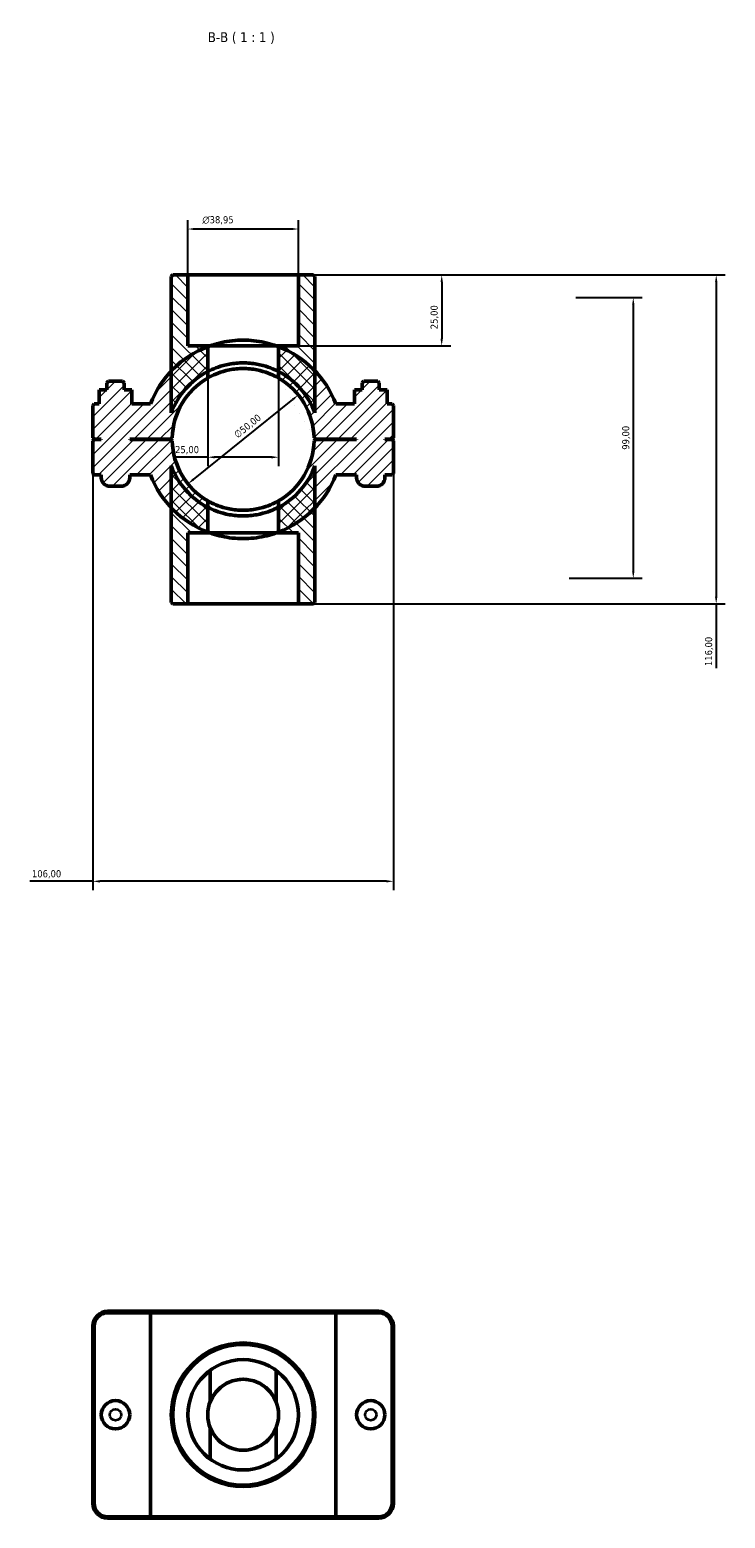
# Model space of a CAD drawing. Header units: millimetres. Extents: x 0 to 902, y -131 to 1184.
# Tile 4 of 4: x 351 to 596, y 659 to 1184. Entities that reach past the tile are written whole.
import ezdxf

# ---------------------------------------------------------------- set-up
doc = ezdxf.new("R2010")
doc.units = ezdxf.units.MM
for name, color, linetype, lineweight in [('Dimension (ISO)', 7, 'Continuous', 25), ('Hatch (ISO)', 7, 'Continuous', 18), ('Symbol (ISO)', 7, 'Continuous', 25), ('Visible (ISO)', 7, 'Continuous', 50), ('Visible Narrow (ISO)', 7, 'Continuous', 35)]:
    doc.layers.add(name, color=color, linetype=linetype, lineweight=lineweight)
doc.styles.add('Label Text (ISO)', font='tahoma.ttf')
doc.styles.add('Note Text (ISO)', font='tahoma.ttf')
doc.dimstyles.new('Default (ISO)', dxfattribs={"dimtxt": 2.5, "dimasz": 2.5, "dimexe": 3.175, "dimexo": 0, "dimgap": 0.762, "dimtad": 1, "dimrnd": 1e-08, "dimzin": 0, "dimtxsty": 'Note Text (ISO)', "dimcen": 0.09, "dimdle": 10, "dimclrd": 256, "dimclre": 256, "dimclrt": 232, "dimazin": 0, "dimtfac": 1.40208, "dimtmove": 0, "dimatfit": 3, "dimfxl": 1, "dimtolj": 1, "dimtzin": 0, "dimlwd": -1, "dimlwe": -1, "dimarcsym": 0})

# ---------------------------------------------------------------- blocks, each defined once
blk = doc.blocks.new('*D7')
at = {"layer": 'Defpoints', "color": 0, "transparency": 16777216}
for p in [(446.01, 1097.06), (439.03, 1072.06), (496.54, 1072.06)]:
    blk.add_point(p, dxfattribs=at)
at = {"layer": 'Dimension (ISO)', "transparency": 16777216}
for p, q in [((446.01, 1097.06), (499.72, 1097.06)), ((496.54, 1094.56), (496.54, 1074.56)), ((439.03, 1072.06), (499.72, 1072.06))]:
    blk.add_line(p, q, dxfattribs=at)
for points in [[(496.13, 1094.56), (496.96, 1094.56), (496.54, 1097.06)], [(496.13, 1074.56), (496.96, 1074.56), (496.54, 1072.06)]]:
    blk.add_solid(points, dxfattribs=at)
at = {"layer": 'Dimension (ISO)', "color": 232, "true_color": 0xca0064, "transparency": 16777216, "insert": (492.61, 1077.95), "char_height": 2.5, "attachment_point": 1, "rotation": 90, "style": 'Note Text (ISO)'}
blk.add_mtext('\\A1;25,00', dxfattribs=at)
blk = doc.blocks.new('*D8')
at = {"layer": 'Defpoints', "color": 0, "transparency": 16777216}
for p in [(407.06, 1113.27), (407.06, 1097.06), (446.01, 1097.06)]:
    blk.add_point(p, dxfattribs=at)
at = {"layer": 'Dimension (ISO)', "transparency": 16777216}
for p, q in [((407.06, 1097.06), (407.06, 1116.45)), ((443.51, 1113.27), (409.56, 1113.27)), ((446.01, 1097.06), (446.01, 1116.45))]:
    blk.add_line(p, q, dxfattribs=at)
for points in [[(409.56, 1113.69), (409.56, 1112.86), (407.06, 1113.27)], [(443.51, 1113.69), (443.51, 1112.86), (446.01, 1113.27)]]:
    blk.add_solid(points, dxfattribs=at)
at = {"layer": 'Dimension (ISO)', "color": 232, "true_color": 0xca0064, "transparency": 16777216, "insert": (412.14, 1117.8), "char_height": 2.5, "attachment_point": 1, "style": 'Note Text (ISO)'}
blk.add_mtext('\\A1;\\fAIGDT|b0|i0;\\H2.5000;\\ln\\fTahoma|b0|i0;\\H2.5000;38,95', dxfattribs=at)
blk = doc.blocks.new('*D9')
at = {"layer": 'Defpoints', "color": 0, "transparency": 16777216}
for p in [(446, 1054.74), (407.06, 1023.38)]:
    blk.add_point(p, dxfattribs=at)
at = {"layer": 'Dimension (ISO)', "transparency": 16777216}
blk.add_line((409, 1024.95), (444.06, 1053.17), dxfattribs=at)
blk.add_arc((426.53, 1039.06), 25, 31.5616, 60.0011, dxfattribs=at)
for points in [[(443.8, 1053.5), (444.32, 1052.85), (446, 1054.74)], [(408.74, 1025.27), (409.27, 1024.62), (407.06, 1023.38)]]:
    blk.add_solid(points, dxfattribs=at)
at = {"layer": 'Dimension (ISO)', "color": 232, "true_color": 0xca0064, "transparency": 16777216, "insert": (422.98, 1041.3), "char_height": 2.5, "attachment_point": 1, "rotation": 38.8379, "style": 'Note Text (ISO)'}
blk.add_mtext('\\A1;∅50,00', dxfattribs=at)
blk = doc.blocks.new('*D10')
at = {"layer": 'Defpoints', "color": 0, "transparency": 16777216}
for p in [(543.85, 1089.06), (541.53, 990.06), (564.08, 990.06)]:
    blk.add_point(p, dxfattribs=at)
at = {"layer": 'Dimension (ISO)', "transparency": 16777216}
for p, q in [((543.85, 1089.06), (567.26, 1089.06)), ((564.08, 1086.56), (564.08, 992.56)), ((541.53, 990.06), (567.26, 990.06))]:
    blk.add_line(p, q, dxfattribs=at)
for points in [[(563.66, 1086.56), (564.5, 1086.56), (564.08, 1089.06)], [(563.66, 992.56), (564.5, 992.56), (564.08, 990.06)]]:
    blk.add_solid(points, dxfattribs=at)
at = {"layer": 'Dimension (ISO)', "color": 232, "true_color": 0xca0064, "transparency": 16777216, "insert": (560.15, 1035.41), "char_height": 2.5, "attachment_point": 1, "rotation": 90, "style": 'Note Text (ISO)'}
blk.add_mtext('\\A1;99,00', dxfattribs=at)
blk = doc.blocks.new('*D11')
at = {"layer": 'Defpoints', "color": 0, "transparency": 16777216}
for p in [(414.03, 1062.99), (439.03, 1062.99), (414.03, 1032.77)]:
    blk.add_point(p, dxfattribs=at)
at = {"layer": 'Dimension (ISO)', "transparency": 16777216}
for p, q in [((414.03, 1062.99), (414.03, 1029.6)), ((439.03, 1062.99), (439.03, 1029.6)), ((414.03, 1032.77), (401.78, 1032.77)), ((436.53, 1032.77), (416.53, 1032.77))]:
    blk.add_line(p, q, dxfattribs=at)
for points in [[(416.53, 1033.19), (416.53, 1032.36), (414.03, 1032.77)], [(436.53, 1033.19), (436.53, 1032.36), (439.03, 1032.77)]]:
    blk.add_solid(points, dxfattribs=at)
at = {"layer": 'Dimension (ISO)', "color": 232, "true_color": 0xca0064, "transparency": 16777216, "insert": (402.54, 1036.71), "char_height": 2.5, "attachment_point": 1, "style": 'Note Text (ISO)'}
blk.add_mtext('\\A1;25,00', dxfattribs=at)
blk = doc.blocks.new('*D12')
at = {"layer": 'Defpoints', "color": 0, "transparency": 16777216}
for p in [(446.01, 1097.06), (446.01, 981.06), (593.32, 981.06)]:
    blk.add_point(p, dxfattribs=at)
at = {"layer": 'Dimension (ISO)', "transparency": 16777216}
for p, q in [((446.01, 1097.06), (596.49, 1097.06)), ((593.32, 1094.56), (593.32, 983.56)), ((446.01, 981.06), (596.49, 981.06)), ((593.32, 981.06), (593.32, 958.34))]:
    blk.add_line(p, q, dxfattribs=at)
for points in [[(592.9, 1094.56), (593.73, 1094.56), (593.32, 1097.06)], [(592.9, 983.56), (593.73, 983.56), (593.32, 981.06)]]:
    blk.add_solid(points, dxfattribs=at)
at = {"layer": 'Dimension (ISO)', "color": 232, "true_color": 0xca0064, "transparency": 16777216, "insert": (589.38, 959.11), "char_height": 2.5, "attachment_point": 1, "rotation": 90, "style": 'Note Text (ISO)'}
blk.add_mtext('\\A1;116,00', dxfattribs=at)
blk = doc.blocks.new('*D13')
at = {"layer": 'Defpoints', "color": 0, "transparency": 16777216}
for p in [(373.53, 1039.61), (479.53, 1039.61), (373.53, 883.17)]:
    blk.add_point(p, dxfattribs=at)
at = {"layer": 'Dimension (ISO)', "transparency": 16777216}
for p, q in [((373.53, 1039.61), (373.53, 880)), ((479.53, 1039.61), (479.53, 880)), ((373.53, 883.17), (351.32, 883.17)), ((477.03, 883.17), (376.03, 883.17))]:
    blk.add_line(p, q, dxfattribs=at)
for points in [[(376.03, 883.59), (376.03, 882.75), (373.53, 883.17)], [(477.03, 883.59), (477.03, 882.75), (479.53, 883.17)]]:
    blk.add_solid(points, dxfattribs=at)
at = {"layer": 'Dimension (ISO)', "color": 232, "true_color": 0xca0064, "transparency": 16777216, "insert": (352.08, 887.1), "char_height": 2.5, "attachment_point": 1, "style": 'Note Text (ISO)'}
blk.add_mtext('\\A1;106,00', dxfattribs=at)

msp = doc.modelspace()

# ---------------------------------------------------------------- hatches: boundary and pattern name
at = {"layer": 'Hatch (ISO)'}
h = msp.add_hatch(dxfattribs=at)
h.set_pattern_fill('ANSI31', color=256, scale=25.4, angle=90.00021, style=0)
h.set_pattern_definition([(135.0002, (0, 0), (-2.245056, -2.245072), [])])
edge = h.paths.add_edge_path()
edge.add_line((407.055, 1072.061), (407.055, 1097.061))
edge.add_line((407.055, 1097.061), (401.712, 1097.061))
edge.add_line((401.712, 1097.061), (401.212, 1096.561))
edge.add_line((401.212, 1096.561), (401.212, 1063.226))
edge.add_line((401.212, 1063.226), (401.212, 1048.439))
edge.add_ellipse((426.531, 1039.061), major_axis=(-25.319, 9.379), ratio=1, start_angle=317.90415, end_angle=360, ccw=False)
edge.add_line((414.031, 1062.993), (414.031, 1072.061))
edge.add_line((414.031, 1072.061), (407.055, 1072.061))
edge = h.paths.add_edge_path()
edge.add_line((446.007, 1097.061), (446.007, 1072.061))
edge.add_line((446.007, 1072.061), (439.031, 1072.061))
edge.add_line((439.031, 1072.061), (439.031, 1062.993))
edge.add_ellipse((426.531, 1039.061), major_axis=(12.5, 23.932), ratio=1, start_angle=317.90415, end_angle=360, ccw=False)
edge.add_line((451.85, 1048.439), (451.85, 1063.226))
edge.add_line((451.85, 1063.226), (451.85, 1096.561))
edge.add_line((451.85, 1096.561), (451.35, 1097.061))
edge.add_line((451.35, 1097.061), (446.007, 1097.061))
edge = h.paths.add_edge_path()
edge.add_line((414.031, 1006.061), (414.031, 1015.129))
edge.add_ellipse((426.531, 1039.061), major_axis=(-12.5, -23.932), ratio=1, start_angle=317.90415, end_angle=360, ccw=False)
edge.add_line((401.212, 1029.682), (401.212, 1014.895))
edge.add_line((401.212, 1014.895), (401.212, 981.561))
edge.add_line((401.212, 981.561), (401.712, 981.061))
edge.add_line((401.712, 981.061), (407.055, 981.061))
edge.add_line((407.055, 981.061), (407.055, 1006.061))
edge.add_line((407.055, 1006.061), (414.031, 1006.061))
edge = h.paths.add_edge_path()
edge.add_line((439.031, 1015.129), (439.031, 1006.061))
edge.add_line((439.031, 1006.061), (446.007, 1006.061))
edge.add_line((446.007, 1006.061), (446.007, 981.061))
edge.add_line((446.007, 981.061), (451.35, 981.061))
edge.add_line((451.35, 981.061), (451.85, 981.561))
edge.add_line((451.85, 981.561), (451.85, 1014.895))
edge.add_line((451.85, 1014.895), (451.85, 1029.682))
edge.add_ellipse((426.531, 1039.061), major_axis=(25.319, -9.379), ratio=1, start_angle=317.90415, end_angle=360, ccw=False)
h = msp.add_hatch(dxfattribs=at)
h.set_pattern_fill('ANSI31', color=256, scale=25.4, style=0)
h.set_pattern_definition([(45, (0, 0), (-2.245064, 2.245064), [])])
edge = h.paths.add_edge_path()
edge.add_line((479.031, 1039.111), (479.531, 1039.611))
edge.add_line((479.531, 1039.611), (479.531, 1051.061))
edge.add_line((479.531, 1051.061), (479.031, 1051.561))
edge.add_line((479.031, 1051.561), (477.287, 1051.561))
edge.add_line((477.287, 1051.561), (477.287, 1056.561))
edge.add_line((477.287, 1056.561), (474.531, 1056.561))
edge.add_line((474.531, 1056.561), (474.531, 1059.061))
edge.add_line((474.531, 1059.061), (474.031, 1059.561))
edge.add_line((474.031, 1059.561), (469.031, 1059.561))
edge.add_line((469.031, 1059.561), (468.531, 1059.061))
edge.add_line((468.531, 1059.061), (468.531, 1056.561))
edge.add_line((468.531, 1056.561), (465.775, 1056.561))
edge.add_line((465.775, 1056.561), (465.775, 1051.561))
edge.add_line((465.775, 1051.561), (459.223, 1051.561))
edge.add_ellipse((426.531, 1039.061), major_axis=(32.692, 12.5), ratio=1, start_angle=0, end_angle=22.73973)
edge.add_ellipse((426.531, 1039.061), major_axis=(25.319, 24.165), ratio=1, start_angle=0, end_angle=25.4106)
edge.add_line((439.031, 1071.752), (439.031, 1060.711))
edge.add_ellipse((426.531, 1039.061), major_axis=(12.5, 21.651), ratio=1, start_angle=301.26053, end_angle=360, ccw=False)
edge.add_line((451.525, 1039.611), (452.031, 1039.111))
edge.add_line((452.031, 1039.111), (466.531, 1039.111))
edge.add_line((466.531, 1039.111), (466.531, 1039.011))
edge.add_line((466.531, 1039.011), (452.031, 1039.011))
edge.add_line((452.031, 1039.011), (451.525, 1038.511))
edge.add_ellipse((426.531, 1039.061), major_axis=(24.994, -0.55), ratio=1, start_angle=301.26053, end_angle=360, ccw=False)
edge.add_line((439.031, 1017.41), (439.031, 1006.369))
edge.add_ellipse((426.531, 1039.061), major_axis=(12.5, -32.692), ratio=1, start_angle=0, end_angle=25.4106)
edge.add_ellipse((426.531, 1039.061), major_axis=(25.319, -24.165), ratio=1, start_angle=0, end_angle=22.73973)
edge.add_line((459.223, 1026.561), (466.531, 1026.561))
edge.add_line((466.531, 1026.561), (466.531, 1025.561))
edge.add_ellipse((469.531, 1025.561), major_axis=(-3, 0), ratio=1, start_angle=0, end_angle=90)
edge.add_line((469.531, 1022.561), (473.531, 1022.561))
edge.add_ellipse((473.531, 1025.561), major_axis=(0, -3), ratio=1, start_angle=0, end_angle=90)
edge.add_line((476.531, 1025.561), (476.531, 1026.561))
edge.add_line((476.531, 1026.561), (479.031, 1026.561))
edge.add_line((479.031, 1026.561), (479.531, 1027.061))
edge.add_line((479.531, 1027.061), (479.531, 1038.511))
edge.add_line((479.531, 1038.511), (479.031, 1039.011))
edge.add_line((479.031, 1039.011), (476.531, 1039.011))
edge.add_line((476.531, 1039.011), (476.531, 1039.111))
edge.add_line((476.531, 1039.111), (479.031, 1039.111))
edge = h.paths.add_edge_path()
edge.add_line((373.531, 1039.611), (374.031, 1039.111))
edge.add_line((374.031, 1039.111), (376.531, 1039.111))
edge.add_line((376.531, 1039.111), (376.531, 1039.011))
edge.add_line((376.531, 1039.011), (374.031, 1039.011))
edge.add_line((374.031, 1039.011), (373.531, 1038.511))
edge.add_line((373.531, 1038.511), (373.531, 1027.061))
edge.add_line((373.531, 1027.061), (374.031, 1026.561))
edge.add_line((374.031, 1026.561), (376.531, 1026.561))
edge.add_line((376.531, 1026.561), (376.531, 1025.561))
edge.add_ellipse((379.531, 1025.561), major_axis=(-3, 0), ratio=1, start_angle=0, end_angle=90)
edge.add_line((379.531, 1022.561), (383.531, 1022.561))
edge.add_ellipse((383.531, 1025.561), major_axis=(0, -3), ratio=1, start_angle=0, end_angle=90)
edge.add_line((386.531, 1025.561), (386.531, 1026.561))
edge.add_line((386.531, 1026.561), (393.839, 1026.561))
edge.add_ellipse((426.531, 1039.061), major_axis=(-32.692, -12.5), ratio=1, start_angle=0, end_angle=22.73973)
edge.add_ellipse((426.531, 1039.061), major_axis=(-25.319, -24.165), ratio=1, start_angle=0, end_angle=25.4106)
edge.add_line((414.031, 1006.369), (414.031, 1017.41))
edge.add_ellipse((426.531, 1039.061), major_axis=(-12.5, -21.651), ratio=1, start_angle=301.26053, end_angle=360, ccw=False)
edge.add_line((401.537, 1038.511), (401.031, 1039.011))
edge.add_line((401.031, 1039.011), (386.531, 1039.011))
edge.add_line((386.531, 1039.011), (386.531, 1039.111))
edge.add_line((386.531, 1039.111), (401.031, 1039.111))
edge.add_line((401.031, 1039.111), (401.537, 1039.611))
edge.add_ellipse((426.531, 1039.061), major_axis=(-24.994, 0.55), ratio=1, start_angle=301.26053, end_angle=360, ccw=False)
edge.add_line((414.031, 1060.711), (414.031, 1071.752))
edge.add_ellipse((426.531, 1039.061), major_axis=(-12.5, 32.692), ratio=1, start_angle=0, end_angle=25.4106)
edge.add_ellipse((426.531, 1039.061), major_axis=(-25.319, 24.165), ratio=1, start_angle=0, end_angle=22.73973)
edge.add_line((393.839, 1051.561), (387.287, 1051.561))
edge.add_line((387.287, 1051.561), (387.287, 1056.561))
edge.add_line((387.287, 1056.561), (384.531, 1056.561))
edge.add_line((384.531, 1056.561), (384.531, 1059.061))
edge.add_line((384.531, 1059.061), (384.031, 1059.561))
edge.add_line((384.031, 1059.561), (379.031, 1059.561))
edge.add_line((379.031, 1059.561), (378.531, 1059.061))
edge.add_line((378.531, 1059.061), (378.531, 1056.561))
edge.add_line((378.531, 1056.561), (375.775, 1056.561))
edge.add_line((375.775, 1056.561), (375.775, 1051.561))
edge.add_line((375.775, 1051.561), (374.031, 1051.561))
edge.add_line((374.031, 1051.561), (373.531, 1051.061))
edge.add_line((373.531, 1051.061), (373.531, 1039.611))

# ---------------------------------------------------------------- linework, layer by layer
at = {"layer": 'Visible (ISO)'}
for p, q in [((401.712, 1097.061), (401.212, 1096.561)), ((401.212, 1096.561), (401.212, 1048.439)), ((407.055, 1097.061), (401.712, 1097.061)), ((407.055, 1072.061), (407.055, 1097.061)), ((407.055, 1097.061), (446.007, 1097.061)), ((446.007, 1097.061), (446.007, 1072.061)), ((451.35, 1097.061), (446.007, 1097.061)), ((451.85, 1096.561), (451.35, 1097.061)), ((451.85, 1048.439), (451.85, 1096.561)), ((414.031, 1072.061), (407.055, 1072.061)), ((414.031, 1062.993), (414.031, 1072.061)), ((414.031, 1072.061), (439.031, 1072.061)), ((414.031, 1060.711), (414.031, 1071.752)), ((414.869, 1072.061), (438.193, 1072.061)), ((446.007, 1072.061), (439.031, 1072.061)), ((439.031, 1072.061), (439.031, 1062.993)), ((439.031, 1071.752), (439.031, 1060.711)), ((378.531, 1056.561), (375.775, 1056.561)), ((375.775, 1056.561), (375.775, 1051.561)), ((379.031, 1059.561), (378.531, 1059.061)), ((378.531, 1059.061), (378.531, 1056.561)), ((384.031, 1059.561), (379.031, 1059.561)), ((384.531, 1059.061), (384.031, 1059.561)), ((384.531, 1056.561), (384.531, 1059.061)), ((387.287, 1056.561), (384.531, 1056.561)), ((387.287, 1051.561), (387.287, 1056.561)), ((387.287, 1056.561), (387.305, 1056.561)), ((387.305, 1051.561), (387.305, 1056.561)), ((465.775, 1056.561), (465.758, 1056.561)), ((465.758, 1051.561), (465.758, 1056.561)), ((468.531, 1056.561), (465.775, 1056.561)), ((465.775, 1056.561), (465.775, 1051.561)), ((469.031, 1059.561), (468.531, 1059.061)), ((468.531, 1059.061), (468.531, 1056.561)), ((474.031, 1059.561), (469.031, 1059.561)), ((474.531, 1059.061), (474.031, 1059.561)), ((474.531, 1056.561), (474.531, 1059.061)), ((477.287, 1056.561), (474.531, 1056.561)), ((477.287, 1051.561), (477.287, 1056.561)), ((374.031, 1051.561), (373.531, 1051.061)), ((373.531, 1051.061), (373.531, 1039.611)), ((375.775, 1051.561), (374.031, 1051.561)), ((393.839, 1051.561), (387.287, 1051.561)), ((465.775, 1051.561), (459.223, 1051.561)), ((479.031, 1051.561), (477.287, 1051.561)), ((479.531, 1051.061), (479.031, 1051.561)), ((479.531, 1039.611), (479.531, 1051.061)), ((373.531, 1039.611), (374.031, 1039.111)), ((374.031, 1039.011), (373.531, 1038.511)), ((373.531, 1038.511), (373.531, 1027.061)), ((374.031, 1039.111), (376.531, 1039.111)), ((376.531, 1039.011), (374.031, 1039.011)), ((376.531, 1039.111), (376.531, 1039.011)), ((386.531, 1039.011), (386.531, 1039.111)), ((386.531, 1039.111), (401.031, 1039.111)), ((401.031, 1039.011), (386.531, 1039.011)), ((401.031, 1039.111), (401.537, 1039.611)), ((401.537, 1038.511), (401.031, 1039.011)), ((451.525, 1039.611), (452.031, 1039.111)), ((452.031, 1039.011), (451.525, 1038.511)), ((452.031, 1039.111), (466.531, 1039.111)), ((466.531, 1039.011), (452.031, 1039.011)), ((466.531, 1039.111), (466.531, 1039.011)), ((476.531, 1039.011), (476.531, 1039.111)), ((476.531, 1039.111), (479.031, 1039.111)), ((479.031, 1039.011), (476.531, 1039.011)), ((479.031, 1039.111), (479.531, 1039.611)), ((479.531, 1038.511), (479.031, 1039.011)), ((479.531, 1027.061), (479.531, 1038.511)), ((401.212, 1029.682), (401.212, 981.561)), ((451.85, 981.561), (451.85, 1029.682)), ((373.531, 1027.061), (374.031, 1026.561)), ((374.031, 1026.561), (376.531, 1026.561)), ((376.531, 1026.561), (376.531, 1025.561)), ((386.531, 1025.561), (386.531, 1026.561)), ((386.531, 1026.561), (393.839, 1026.561)), ((459.223, 1026.561), (466.531, 1026.561)), ((466.531, 1026.561), (466.531, 1025.561)), ((476.531, 1025.561), (476.531, 1026.561)), ((476.531, 1026.561), (479.031, 1026.561)), ((479.031, 1026.561), (479.531, 1027.061)), ((379.531, 1022.561), (383.531, 1022.561)), ((469.531, 1022.561), (473.531, 1022.561)), ((414.031, 1006.369), (414.031, 1017.41)), ((414.031, 1006.061), (414.031, 1015.129)), ((439.031, 1017.41), (439.031, 1006.369)), ((439.031, 1015.129), (439.031, 1006.061)), ((407.055, 981.061), (407.055, 1006.061)), ((407.055, 1006.061), (414.031, 1006.061)), ((439.031, 1006.061), (414.031, 1006.061)), ((438.193, 1006.061), (414.869, 1006.061)), ((439.031, 1006.061), (446.007, 1006.061)), ((446.007, 1006.061), (446.007, 981.061)), ((401.212, 981.561), (401.712, 981.061)), ((401.712, 981.061), (407.055, 981.061)), ((446.007, 981.061), (407.055, 981.061)), ((446.007, 981.061), (451.35, 981.061)), ((451.35, 981.061), (451.85, 981.561)), ((394.185, 731.501), (378.831, 731.501)), ((378.831, 731.001), (393.839, 731.001)), ((459.223, 731.001), (393.839, 731.001)), ((393.839, 659.001), (393.839, 731.001)), ((394.185, 731.501), (458.877, 731.501)), ((474.231, 731.501), (458.877, 731.501)), ((459.223, 731.001), (474.231, 731.001)), ((459.223, 659.001), (459.223, 731.001)), ((373.531, 726.201), (373.531, 663.801)), ((374.031, 663.801), (374.031, 726.201)), ((479.031, 726.201), (479.031, 663.801)), ((479.531, 663.801), (479.531, 726.201)), ((414.869, 699.501), (414.869, 710.599)), ((438.193, 710.599), (438.193, 699.501)), ((414.869, 679.402), (414.869, 690.501)), ((438.193, 690.501), (438.193, 679.402)), ((393.839, 659.001), (378.831, 659.001)), ((378.831, 658.501), (394.185, 658.501)), ((393.839, 659.001), (459.223, 659.001)), ((458.877, 658.501), (394.185, 658.501)), ((458.877, 658.501), (474.231, 658.501)), ((474.231, 659.001), (459.223, 659.001))]:
    msp.add_line(p, q, dxfattribs=at)
for centre, radius in [((426.531, 695.001), 25.319), ((426.531, 695.001), 24.819), ((426.531, 695.001), 19.476), ((426.531, 695.001), 12.5), ((381.531, 695.001), 5), ((471.531, 695.001), 5)]:
    msp.add_circle(centre, radius, dxfattribs=at)
for centre, radius, start, end in [((426.531, 1039.061), 35, 110.92483, 159.07517), ((426.531, 1039.061), 35, 20.92483, 69.07517), ((426.531, 1039.061), 27, 117.57847, 159.67432), ((426.531, 1039.061), 25, 120, 178.73947), ((426.531, 1039.061), 27, 20.32568, 62.42153), ((426.531, 1039.061), 25, 1.26053, 60), ((426.531, 1039.061), 25, 181.26053, 240), ((426.531, 1039.061), 25, 300, 358.73947), ((426.531, 1039.061), 27, 200.32568, 242.42153), ((426.531, 1039.061), 27, 297.57847, 339.67432), ((379.531, 1025.561), 3, 180, 270), ((383.531, 1025.561), 3, 270, 0), ((426.531, 1039.061), 35, 200.92483, 249.07517), ((426.531, 1039.061), 35, 290.92483, 339.07517), ((469.531, 1025.561), 3, 180, 270), ((473.531, 1025.561), 3, 270, 0), ((378.831, 726.201), 5.3, 90, 180), ((378.831, 726.201), 4.8, 90, 180), ((474.231, 726.201), 5.3, 0, 90), ((474.231, 726.201), 4.8, 0, 90), ((426.531, 695.001), 12.5, 21.1002, 158.8998), ((426.531, 695.001), 12.5, 201.1002, 338.8998), ((378.831, 663.801), 5.3, 180, 270), ((378.831, 663.801), 4.8, 180, 270), ((474.231, 663.801), 5.3, 270, 0), ((474.231, 663.801), 4.8, 270, 0)]:
    msp.add_arc(centre, radius, start, end, dxfattribs=at)
for points in [[(414.031, 1071.752), (414.031, 1071.752), (414.309, 1071.863), (414.869, 1072.061)], [(438.193, 1072.061), (438.754, 1071.863), (439.031, 1071.752), (439.031, 1071.752)], [(414.869, 1006.061), (414.309, 1006.259), (414.031, 1006.369), (414.031, 1006.369)], [(439.031, 1006.369), (439.031, 1006.369), (438.754, 1006.259), (438.193, 1006.061)], [(394.185, 731.501), (394.07, 731.334), (393.954, 731.168), (393.839, 731.001)], [(458.877, 731.501), (458.993, 731.334), (459.108, 731.168), (459.223, 731.001)], [(394.185, 658.501), (394.07, 658.667), (393.954, 658.834), (393.839, 659.001)], [(458.877, 658.501), (458.993, 658.667), (459.108, 658.834), (459.223, 659.001)]]:
    msp.add_open_spline(points, degree=3, dxfattribs=at)
for points, knots in [([(414.869, 1072.061), (415.113, 1072.147), (415.361, 1072.232), (416.665, 1072.659), (417.804, 1072.977), (420.196, 1073.504), (421.452, 1073.714), (423.993, 1073.992), (425.279, 1074.061), (427.783, 1074.061), (429.07, 1073.992), (431.611, 1073.714), (432.866, 1073.504), (435.258, 1072.977), (436.398, 1072.659), (437.701, 1072.232), (437.95, 1072.147), (438.193, 1072.061)], [7.8174217, 7.8174217, 7.8174217, 7.8174217, 7.9083627, 7.9083627, 8.2839844, 8.2839844, 8.6596061, 8.6596061, 9.0352278, 9.0352278, 9.4108495, 9.4108495, 9.7864712, 9.7864712, 10.1620929, 10.1620929, 10.2530339, 10.2530339, 10.2530339, 10.2530339]), ([(414.031, 1062.993), (414.031, 1062.993), (414.109, 1063.034), (414.432, 1063.198), (414.676, 1063.321), (415.638, 1063.776), (416.595, 1064.193), (418.788, 1064.952), (420.178, 1065.349), (422.483, 1065.767), (423.287, 1065.878), (424.913, 1066.025), (425.734, 1066.061), (427.329, 1066.061), (428.15, 1066.025), (429.775, 1065.878), (430.58, 1065.767), (432.885, 1065.349), (434.275, 1064.952), (436.468, 1064.193), (437.425, 1063.776), (438.386, 1063.321), (438.631, 1063.198), (438.953, 1063.034), (439.031, 1062.993), (439.031, 1062.993)], [0, 0, 0, 0, 0.2397004, 0.2397004, 0.4794007, 0.4794007, 0.9588014, 0.9588014, 1.4372792, 1.4372792, 1.6765182, 1.6765182, 1.9157571, 1.9157571, 2.154996, 2.154996, 2.3942349, 2.3942349, 2.8727127, 2.8727127, 3.3521134, 3.3521134, 3.5918138, 3.5918138, 3.8315141, 3.8315141, 3.8315141, 3.8315141]), ([(439.031, 1060.711), (439.031, 1060.711), (438.953, 1060.757), (438.629, 1060.939), (438.384, 1061.075), (437.422, 1061.576), (436.466, 1062.032), (434.277, 1062.859), (432.89, 1063.289), (430.586, 1063.742), (429.781, 1063.862), (428.154, 1064.021), (427.331, 1064.061), (425.731, 1064.061), (424.909, 1064.021), (423.281, 1063.862), (422.476, 1063.742), (420.172, 1063.289), (418.785, 1062.859), (416.597, 1062.032), (415.641, 1061.576), (414.678, 1061.075), (414.433, 1060.939), (414.11, 1060.757), (414.031, 1060.711), (414.031, 1060.711)], [0, 0, 0, 0, 0.240572, 0.240572, 0.481144, 0.481144, 0.962288, 0.962288, 1.4421204, 1.4421204, 1.6820366, 1.6820366, 1.9219528, 1.9219528, 2.161869, 2.161869, 2.4017851, 2.4017851, 2.8816175, 2.8816175, 3.3627615, 3.3627615, 3.6033335, 3.6033335, 3.8439055, 3.8439055, 3.8439055, 3.8439055]), ([(414.031, 1017.41), (414.031, 1017.41), (414.11, 1017.364), (414.433, 1017.182), (414.678, 1017.046), (415.641, 1016.546), (416.597, 1016.089), (418.785, 1015.262), (420.172, 1014.832), (422.476, 1014.379), (423.281, 1014.259), (424.909, 1014.1), (425.731, 1014.061), (427.331, 1014.061), (428.154, 1014.1), (429.781, 1014.259), (430.586, 1014.379), (432.89, 1014.832), (434.277, 1015.262), (436.466, 1016.089), (437.422, 1016.546), (438.384, 1017.046), (438.629, 1017.182), (438.953, 1017.364), (439.031, 1017.41), (439.031, 1017.41)], [0, 0, 0, 0, 0.240572, 0.240572, 0.481144, 0.481144, 0.962288, 0.962288, 1.4421204, 1.4421204, 1.6820366, 1.6820366, 1.9219528, 1.9219528, 2.161869, 2.161869, 2.4017851, 2.4017851, 2.8816175, 2.8816175, 3.3627615, 3.3627615, 3.6033335, 3.6033335, 3.8439055, 3.8439055, 3.8439055, 3.8439055]), ([(414.031, 1015.129), (414.031, 1015.129), (414.109, 1015.087), (414.432, 1014.923), (414.676, 1014.8), (415.638, 1014.346), (416.595, 1013.929), (418.788, 1013.169), (420.178, 1012.773), (422.483, 1012.355), (423.287, 1012.244), (424.913, 1012.097), (425.734, 1012.061), (427.329, 1012.061), (428.15, 1012.097), (429.775, 1012.244), (430.58, 1012.355), (432.885, 1012.773), (434.275, 1013.169), (436.468, 1013.929), (437.425, 1014.346), (438.386, 1014.8), (438.631, 1014.923), (438.953, 1015.087), (439.031, 1015.129), (439.031, 1015.129)], [3.8315141, 3.8315141, 3.8315141, 3.8315141, 4.0712145, 4.0712145, 4.3109149, 4.3109149, 4.7903156, 4.7903156, 5.2687934, 5.2687934, 5.5080323, 5.5080323, 5.7472712, 5.7472712, 5.9865101, 5.9865101, 6.225749, 6.225749, 6.7042269, 6.7042269, 7.1836276, 7.1836276, 7.4233279, 7.4233279, 7.6630283, 7.6630283, 7.6630283, 7.6630283]), ([(438.193, 1006.061), (437.95, 1005.975), (437.701, 1005.89), (436.398, 1005.462), (435.258, 1005.144), (432.866, 1004.617), (431.611, 1004.408), (429.07, 1004.129), (427.783, 1004.061), (425.279, 1004.061), (423.993, 1004.129), (421.452, 1004.408), (420.196, 1004.617), (417.804, 1005.144), (416.665, 1005.462), (415.361, 1005.89), (415.113, 1005.975), (414.869, 1006.061)], [7.8174217, 7.8174217, 7.8174217, 7.8174217, 7.9083627, 7.9083627, 8.2839844, 8.2839844, 8.6596061, 8.6596061, 9.0352278, 9.0352278, 9.4108495, 9.4108495, 9.7864712, 9.7864712, 10.1620929, 10.1620929, 10.2530339, 10.2530339, 10.2530339, 10.2530339])]:
    msp.add_open_spline(points, degree=3, knots=knots, dxfattribs=at)
at = {"layer": 'Visible Narrow (ISO)'}
for p, q in [((378.831, 731.026), (378.831, 731.476)), ((474.231, 731.026), (474.231, 731.476)), ((374.006, 726.201), (373.556, 726.201)), ((479.056, 726.201), (479.506, 726.201)), ((374.006, 663.801), (373.556, 663.801)), ((479.056, 663.801), (479.506, 663.801)), ((378.831, 658.976), (378.831, 658.526)), ((474.231, 658.976), (474.231, 658.526))]:
    msp.add_line(p, q, dxfattribs=at)
for centre in [(381.531, 695.001), (471.531, 695.001)]:
    msp.add_circle(centre, 2, dxfattribs=at)

# ---------------------------------------------------------------- texts
at = {"layer": 'Symbol (ISO)', "insert": (414.092, 1178.561), "char_height": 3.5, "attachment_point": 7, "style": 'Label Text (ISO)'}
msp.add_mtext('B-B ( 1 : 1 )', dxfattribs=at)

# ---------------------------------------------------------------- dimensions: what is measured, and where the dimension line sits
at = {"layer": 'Dimension (ISO)'}
dim = msp.add_linear_dim(base=(407.055, 1113.274), p1=(446.007, 1097.061), p2=(407.055, 1097.061), angle=180, text='\\fAIGDT|b0|i0;\\H2.5000;\\ln\\fTahoma|b0|i0;\\H2.5000;<>', dimstyle='Default (ISO)', override={"dimdec": 2, "dimtp": 0, "dimtm": 0, "dimtdec": 2, "dimtofl": 0, "dimatfit": 1}, dxfattribs=at)
dim.commit()
dim.dimension.update_dxf_attribs({"geometry": '*D8', "text_midpoint": (417.679, 1113.274), "dimtype": 160})
for base, p1, p2, angle, override, picture, middle in [((496.545, 1072.061), (446.007, 1097.061), (439.031, 1072.061), 90, {"dimdec": 2, "dimtp": 0, "dimtm": 0, "dimtdec": 2, "dimtofl": 0, "dimatfit": 1}, '*D7', (496.545, 1082.061)), ((593.315, 981.061), (446.007, 1097.061), (446.007, 981.061), 90, {"dimdec": 2, "dimtp": 0, "dimtm": 0, "dimtdec": 2, "dimtofl": 0, "dimatfit": 2}, '*D12', (593.315, 964.061)), ((564.08, 990.061), (543.848, 1089.061), (541.531, 990.061), 270, {"dimdec": 2, "dimtp": 0, "dimtm": 0, "dimtdec": 2, "dimtofl": 0, "dimatfit": 1}, '*D10', (564.08, 1039.561))]:
    dim = msp.add_linear_dim(base=base, p1=p1, p2=p2, angle=angle, dimstyle='Default (ISO)', override=override, dxfattribs=at)
    dim.commit()
    dim.dimension.update_dxf_attribs({"geometry": picture, "text_midpoint": middle, "dimtype": 160})
for base, p1, p2, picture, middle in [((414.031, 1032.772), (439.031, 1062.993), (414.031, 1062.993), '*D11', (406.656, 1032.772)), ((373.531, 883.171), (479.531, 1039.611), (373.531, 1039.611), '*D13', (357.031, 883.171))]:
    dim = msp.add_linear_dim(base=base, p1=p1, p2=p2, dimstyle='Default (ISO)', override={"dimdec": 2, "dimtp": 0, "dimtm": 0, "dimtdec": 2, "dimtofl": 0, "dimatfit": 2}, dxfattribs=at)
    dim.commit()
    dim.dimension.update_dxf_attribs({"geometry": picture, "text_midpoint": middle, "dimtype": 160})
dim = msp.add_diameter_dim_2p(p1=(407.057, 1023.381), p2=(446.005, 1054.738), dimstyle='Default (ISO)', override={"dimdec": 2, "dimlfac": 0.999966, "dimtp": 0, "dimtm": 0, "dimtdec": 2, "dimatfit": 2}, dxfattribs=at)
dim.commit()
dim.dimension.update_dxf_attribs({"geometry": '*D9', "text_midpoint": (429.75, 1041.651), "dimtype": 163})

doc.saveas('drawing.dxf')
